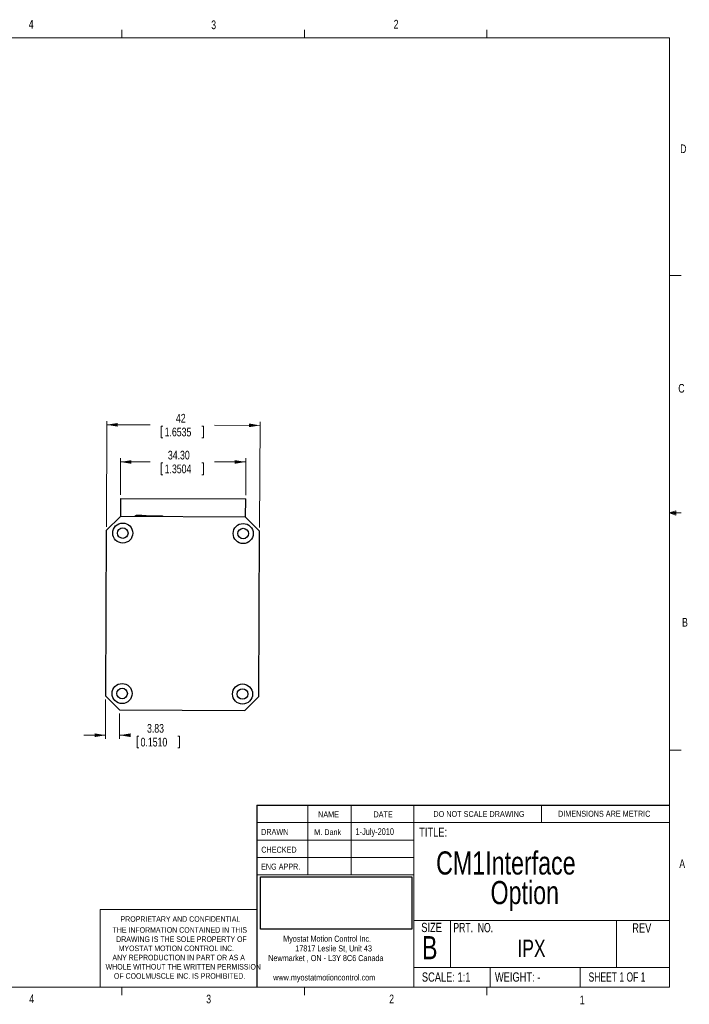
# Model space of a CAD drawing. Header units: millimetres. Extents: x 11 to 421, y 5 to 275.
# Tile 5 of 5: x 238 to 421, y 5 to 275. Entities that reach past the tile are written whole.
import ezdxf

# ---------------------------------------------------------------- set-up
doc = ezdxf.new("R2010")
doc.units = ezdxf.units.MM
doc.header["$PDSIZE"] = -1
doc.styles.add('SLDTEXTSTYLE0', font='TXT', dxfattribs={"width": 0.75})
doc.styles.add('SLDTEXTSTYLE1', font='TXT', dxfattribs={"width": 0.694444})
doc.styles.add('SLDTEXTSTYLE2', font='TXT', dxfattribs={"width": 0.6875})
doc.dimstyles.new('SLDDIMSTYLE0', dxfattribs={"dimtxt": 2.38125, "dimasz": 3, "dimexe": 0, "dimexo": 0.0625, "dimgap": 0.595313, "dimtad": 0, "dimrnd": 1e-09, "dimzin": 12, "dimdsep": 46, "dimtxsty": 'SLDTEXTSTYLE0', "dimsah": 1, "dimcen": 0.09, "dimadec": 0, "dimazin": 0, "dimtfac": 1, "dimtofl": 0, "dimtmove": 0, "dimatfit": 3, "dimfxl": 1, "dimtolj": 1, "dimtzin": 12, "dimarcsym": 0})
doc.dimstyles.new('SLDDIMSTYLE1', dxfattribs={"dimtxt": 2.38125, "dimasz": 3, "dimexe": 0, "dimexo": 0.0625, "dimgap": 0.595313, "dimtad": 0, "dimrnd": 1e-09, "dimzin": 4, "dimdsep": 46, "dimtxsty": 'SLDTEXTSTYLE0', "dimsah": 1, "dimcen": 0.09, "dimadec": 0, "dimazin": 0, "dimtfac": 1, "dimtofl": 0, "dimtmove": 0, "dimatfit": 3, "dimfxl": 1, "dimtolj": 1, "dimtzin": 12, "dimarcsym": 0})
doc.dimstyles.new('SLDDIMSTYLE2', dxfattribs={"dimtxt": 2.38125, "dimasz": 3, "dimexe": 0, "dimexo": 0.0625, "dimgap": 0.595313, "dimtad": 0, "dimrnd": 1e-09, "dimzin": 12, "dimdsep": 46, "dimtxsty": 'SLDTEXTSTYLE0', "dimsah": 1, "dimcen": 0.09, "dimadec": 0, "dimazin": 0, "dimtfac": 1, "dimtofl": 0, "dimtmove": 0, "dimatfit": 3, "dimfxl": 1, "dimtolj": 1, "dimtzin": 12, "dimarcsym": 0})
picture_1 = doc.add_image_def('image1.bmp', size_in_pixel=(895, 310))

# ---------------------------------------------------------------- blocks, each defined once
blk = doc.blocks.new('SW_NOTE_0')
at = {"color": 0, "linetype": 'Continuous', "lineweight": 0, "char_height": 1.651, "attachment_point": 1, "style": 'SLDTEXTSTYLE0'}
for s, insert in [('Myostat Motion Control Inc.', (0, 2.13)), ('17817 Leslie St, Unit 43', (3.32, -0.52)), ('Newmarket , ON - L3Y 8C6 Canada', (-4.09, -3.17)), ('www.myostatmotioncontrol.com', (-2.73, -8.48))]:
    blk.add_mtext(s, dxfattribs=dict(at, insert=insert))
blk = doc.blocks.new('SW_NOTE_1')
at = {"color": 0, "linetype": 'Continuous', "lineweight": 0, "char_height": 1.524, "attachment_point": 1, "style": 'SLDTEXTSTYLE0'}
for s, insert in [('THE INFORMATION CONTAINED IN THIS', (0, 1.96)), ('DRAWING IS THE SOLE PROPERTY OF', (1, -0.56)), ('MYOSTAT MOTION CONTROL INC. ', (1.67, -3.08)), ('ANY REPRODUCTION IN PART OR AS A', (-0.04, -5.61)), ('WHOLE WITHOUT THE WRITTEN PERMISSION', (-1.91, -8.13)), ('OF COOLMUSCLE INC. IS PROHIBITED.', (0.37, -10.66))]:
    blk.add_mtext(s, dxfattribs=dict(at, insert=insert))
blk = doc.blocks.new('SW_NOTE_2')
at = {"color": 0, "linetype": 'Continuous', "lineweight": 0, "char_height": 6.35, "attachment_point": 1, "style": 'SLDTEXTSTYLE0'}
for s, insert in [('CM1Interface ', (0, 8.19)), ('Option', (14.91, 0.07))]:
    blk.add_mtext(s, dxfattribs=dict(at, insert=insert))
blk = doc.blocks.new('*D8')
at = {"color": 7, "linetype": 'Continuous', "lineweight": 0}
for p, q in [((261.46, 88.87), (261.46, 78.07)), ((265.3, 85), (265.3, 78.07)), ((261.46, 79.07), (255.46, 79.07)), ((265.3, 79.07), (267.04, 79.07)), ((270.08, 78.79), (270.08, 75.57)), ((270.08, 78.79), (270.56, 78.79)), ((281.68, 78.79), (281.2, 78.79)), ((281.68, 78.79), (281.68, 75.57)), ((270.08, 75.57), (270.56, 75.57)), ((281.68, 75.57), (281.2, 75.57))]:
    blk.add_line(p, q, dxfattribs=at)
for points in [[(261.46, 79.07), (258.46, 79.57), (258.46, 78.57)], [(265.3, 79.07), (268.3, 78.57), (268.3, 79.57)]]:
    blk.add_solid(points, dxfattribs=at)
at = {"color": 7, "linetype": 'Continuous', "lineweight": 0, "char_height": 2.381, "attachment_point": 1, "style": 'SLDTEXTSTYLE0'}
for s, insert in [('3.83', (272.8, 82.14)), ('0.1510', (271.04, 78.36))]:
    blk.add_mtext(s, dxfattribs=dict(at, insert=insert))
blk = doc.blocks.new('*D9')
at = {"color": 7, "linetype": 'Continuous', "lineweight": 0}
for p, q in [((265.53, 145), (265.53, 155)), ((265.53, 154), (273.64, 154)), ((299.83, 154), (291.32, 154)), ((299.83, 144.86), (299.83, 155)), ((276.68, 153.72), (276.68, 150.5)), ((276.68, 153.72), (277.16, 153.72)), ((288.28, 153.72), (287.8, 153.72)), ((288.28, 153.72), (288.28, 150.5)), ((276.68, 150.5), (277.16, 150.5)), ((288.28, 150.5), (287.8, 150.5))]:
    blk.add_line(p, q, dxfattribs=at)
for points in [[(265.53, 154), (268.53, 153.5), (268.53, 154.5)], [(299.83, 154), (296.83, 154.5), (296.83, 153.5)]]:
    blk.add_solid(points, dxfattribs=at)
at = {"color": 7, "linetype": 'Continuous', "lineweight": 0, "char_height": 2.381, "attachment_point": 1, "style": 'SLDTEXTSTYLE0'}
for s, insert in [('34.30', (278.52, 157.07)), ('1.3504', (277.64, 153.29))]:
    blk.add_mtext(s, dxfattribs=dict(at, insert=insert))
blk = doc.blocks.new('*D10')
at = {"color": 7, "linetype": 'Continuous', "lineweight": 0}
for p, q in [((261.65, 136.17), (261.77, 165.2)), ((303.65, 135.99), (303.77, 165.03)), ((261.77, 164.2), (273.64, 164.15)), ((276.68, 163.86), (276.66, 160.64)), ((276.68, 163.86), (277.16, 163.86)), ((288.28, 163.81), (287.8, 163.81)), ((288.28, 163.81), (288.27, 160.6)), ((303.76, 164.03), (291.32, 164.08)), ((276.66, 160.64), (277.15, 160.64)), ((288.27, 160.6), (287.78, 160.6))]:
    blk.add_line(p, q, dxfattribs=at)
for points in [[(261.77, 164.2), (264.76, 163.69), (264.77, 164.69)], [(303.76, 164.03), (300.77, 164.54), (300.76, 163.54)]]:
    blk.add_solid(points, dxfattribs=at)
at = {"color": 7, "linetype": 'Continuous', "lineweight": 0, "char_height": 2.381, "attachment_point": 1, "rotation": 359.7669, "style": 'SLDTEXTSTYLE0'}
for s, insert in [('42', (280.73, 167.19)), ('1.6535', (277.64, 163.42))]:
    blk.add_mtext(s, dxfattribs=dict(at, insert=insert))

msp = doc.modelspace()

# ---------------------------------------------------------------- linework, layer by layer
at = {"color": 7, "linetype": 'Continuous', "lineweight": 0}
for p, q in [((15.907, 270.309), (415.957, 270.309)), ((265.932, 270.309), (265.932, 272.463)), ((315.938, 270.309), (315.938, 272.463)), ((365.944, 270.309), (365.944, 272.463)), ((415.957, 9.959), (415.957, 270.309)), ((415.957, 205.112), (419.132, 205.112)), ((415.957, 140.025), (417.663, 140.635)), ((417.663, 140.635), (417.663, 139.451)), ((415.957, 140.025), (417.663, 140.254)), ((415.957, 140.025), (419.132, 140.025)), ((415.957, 140.025), (417.663, 139.451)), ((415.957, 140.025), (417.663, 139.763)), ((415.957, 74.937), (419.132, 74.937)), ((316.817, 59.853), (316.817, 40.803)), ((328.717, 59.853), (328.717, 40.803)), ((345.885, 59.853), (345.885, 9.959)), ((380.921, 55.091), (380.921, 59.853)), ((302.919, 55.091), (415.957, 55.091)), ((302.919, 50.328), (345.885, 50.328)), ((302.919, 45.566), (345.885, 45.566)), ((345.885, 40.803), (302.919, 40.803)), ((259.953, 31.278), (259.953, 9.959)), ((302.919, 31.278), (259.953, 31.278)), ((345.885, 28.243), (415.957, 28.243)), ((355.932, 28.243), (355.932, 15.366)), ((401.43, 28.243), (401.43, 15.366)), ((345.885, 15.366), (415.957, 15.366)), ((366.793, 15.366), (366.793, 9.959)), ((391.48, 15.366), (391.48, 9.959)), ((415.957, 9.959), (15.907, 9.959)), ((265.932, 9.959), (265.932, 7.805)), ((315.938, 9.959), (315.938, 7.805)), ((365.944, 9.959), (365.944, 7.805))]:
    msp.add_line(p, q, dxfattribs=at)
at = {"color": 7, "linetype": 'Continuous', "lineweight": 30}
for p, q in [((265.533, 143.999), (265.513, 138.999)), ((265.533, 143.999), (299.833, 143.86)), ((299.812, 138.86), (299.833, 143.86)), ((265.513, 138.999), (261.647, 135.165)), ((299.812, 138.86), (265.513, 138.999)), ((269.613, 138.983), (269.614, 139.283)), ((269.614, 139.283), (269.864, 139.282)), ((269.864, 139.282), (269.863, 138.982)), ((271.414, 139.275), (269.864, 139.282)), ((271.413, 138.975), (271.414, 139.275)), ((272.564, 139.271), (271.414, 139.275)), ((272.564, 139.271), (272.563, 138.971)), ((272.564, 139.271), (274.064, 139.265)), ((274.064, 139.265), (274.063, 138.965)), ((274.064, 139.265), (275.214, 139.26)), ((275.214, 139.26), (275.213, 138.96)), ((275.214, 139.26), (276.764, 139.254)), ((276.763, 138.954), (276.764, 139.254)), ((276.764, 139.254), (277.014, 139.253)), ((277.014, 139.253), (277.013, 138.953)), ((303.647, 134.994), (299.812, 138.86)), ((261.647, 135.165), (261.463, 89.866)), ((303.462, 89.695), (303.647, 134.994)), ((261.463, 89.866), (265.297, 86)), ((299.597, 85.86), (303.462, 89.695)), ((265.297, 86), (299.597, 85.86)), ((302.919, 59.853), (415.957, 59.853)), ((302.919, 59.853), (302.919, 9.959))]:
    msp.add_line(p, q, dxfattribs=at)
for centre, radius in [((266.144, 134.497), 2.75), ((266.144, 134.497), 1.45), ((299.144, 134.363), 2.75), ((299.144, 134.363), 1.45), ((265.965, 90.497), 2.75), ((265.965, 90.497), 1.45), ((298.965, 90.363), 2.75), ((298.965, 90.363), 1.45)]:
    msp.add_circle(centre, radius, dxfattribs=at)
at = {"color": 7, "linetype": 'Continuous', "lineweight": 0}
for p in [(261.463, 89.866), (265.297, 86)]:
    msp.add_point(p, dxfattribs=at)

# ---------------------------------------------------------------- block references
for name, p in [('SW_NOTE_2', (352.01, 39.02)), ('SW_NOTE_1', (263.354, 24.464)), ('SW_NOTE_0', (310.101, 21.941))]:
    msp.add_blockref(name, p, dxfattribs=at)

# ---------------------------------------------------------------- texts
at = {"color": 7, "linetype": 'Continuous', "lineweight": 0, "attachment_point": 1}
for s, insert, char_height, style in [('4', (240.393, 275.226), 2.381, 'SLDTEXTSTYLE0'), ('3', (290.391, 275.07), 2.381, 'SLDTEXTSTYLE0'), ('2', (340.385, 275.24), 2.381, 'SLDTEXTSTYLE0'), ('D', (418.879, 241.071), 2.381, 'SLDTEXTSTYLE0'), ('C', (418.368, 175.389), 2.381, 'SLDTEXTSTYLE0'), ('B', (419.392, 111.229), 2.381, 'SLDTEXTSTYLE0'), ('NAME', (319.681, 58.182), 1.651, 'SLDTEXTSTYLE0'), ('DATE', (334.845, 58.182), 1.651, 'SLDTEXTSTYLE0'), ('DO NOT SCALE DRAWING', (351.251, 58.259), 1.5875, 'SLDTEXTSTYLE0'), ('DIMENSIONS ARE METRIC', (385.416, 58.349), 1.651, 'SLDTEXTSTYLE0'), ('DRAWN', (304.053, 53.381), 1.651, 'SLDTEXTSTYLE0'), ('M. Dank', (318.603, 53.291), 1.5875, 'SLDTEXTSTYLE0'), ('1-July-2010', (329.924, 53.554), 1.85208, 'SLDTEXTSTYLE0'), ('TITLE:', (347.375, 53.755), 2.54, 'SLDTEXTSTYLE0'), ('CHECKED', (304.107, 48.495), 1.651, 'SLDTEXTSTYLE0'), ('ENG APPR.', (304.034, 43.859), 1.651, 'SLDTEXTSTYLE0'), ('A', (418.645, 45.025), 2.381, 'SLDTEXTSTYLE0'), ('PROPRIETARY AND CONFIDENTIAL', (265.554, 29.424), 1.524, 'SLDTEXTSTYLE0'), ('SIZE', (347.936, 27.617), 2.54, 'SLDTEXTSTYLE0'), ('PRT.  NO.', (356.737, 27.581), 2.54, 'SLDTEXTSTYLE1'), ('REV', (405.742, 27.482), 2.54, 'SLDTEXTSTYLE0'), ('B', (348.137, 23.983), 6.35, 'SLDTEXTSTYLE0'), ('IPX', (374.298, 22.991), 4.7625, 'SLDTEXTSTYLE0'), ('SCALE: 1:1', (348.105, 14.023), 2.54, 'SLDTEXTSTYLE0'), ('WEIGHT: -', (368.119, 14.023), 2.54, 'SLDTEXTSTYLE0'), ('SHEET 1 OF 1', (393.788, 14.032), 2.54, 'SLDTEXTSTYLE2'), ('4', (240.541, 7.969), 2.381, 'SLDTEXTSTYLE0'), ('3', (289.021, 7.915), 2.381, 'SLDTEXTSTYLE0'), ('2', (339.148, 7.936), 2.381, 'SLDTEXTSTYLE0'), ('1', (391.371, 7.655), 2.381, 'SLDTEXTSTYLE0')]:
    msp.add_mtext(s, dxfattribs=dict(at, insert=insert, char_height=char_height, style=style))

# ---------------------------------------------------------------- dimensions: what is measured, and where the dimension line sits
at = {"color": 7, "linetype": 'Continuous', "lineweight": 0}
dim = msp.add_linear_dim(base=(303.765, 164.03), p1=(261.647, 135.165), p2=(303.647, 134.994), angle=359.76689, dimstyle='SLDDIMSTYLE0', dxfattribs=at)
dim.commit()
dim.dimension.update_dxf_attribs({"geometry": '*D10', "text_midpoint": (282.48, 164.117), "dimtype": 160})
for base, p1, p2, dimstyle, picture, middle in [((299.833, 153.999), (265.533, 143.999), (299.833, 143.86), 'SLDDIMSTYLE1', '*D9', (282.48, 153.999)), ((265.297, 79.069), (261.463, 89.866), (265.297, 86), 'SLDDIMSTYLE2', '*D8', (275.877, 79.069))]:
    dim = msp.add_linear_dim(base=base, p1=p1, p2=p2, dimstyle=dimstyle, dxfattribs=at)
    dim.commit()
    dim.dimension.update_dxf_attribs({"geometry": picture, "text_midpoint": middle, "dimtype": 160})

# ---------------------------------------------------------------- pictures from other files: only their frames are drawn
image = msp.add_image(picture_1, insert=(303.875, 25.883), size_in_units=(41.508, 14.377))
image.dxf.flags = 7

doc.saveas('drawing.dxf')
